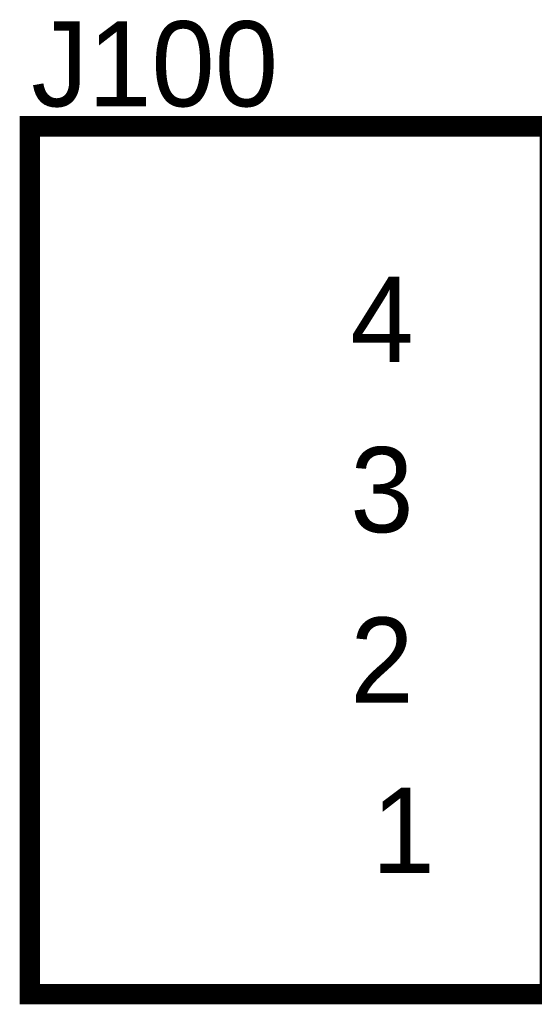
# Model space of a CAD drawing. Header units: inches. Extents: x 0 to 292, y 0 to 193.
# Tile 97 of 256: x 26 to 34, y 147 to 161. Entities that reach past the tile are written whole.
import ezdxf

# ---------------------------------------------------------------- set-up
doc = ezdxf.new("R2010")
doc.units = ezdxf.units.IN
doc.layers.add('Sheet', color=255, linetype='Continuous')

msp = doc.modelspace()

# ---------------------------------------------------------------- linework, layer by layer
at = {"layer": 'Sheet'}
for points in [[(26.478, 159.691, 0.3, 0.3, 0), (34.097, 159.691, 0.3, 0.3, 0), (34.097, 146.982, 0.3, 0.3, 0), (26.478, 146.982, 0.3, 0.3, 0), (26.478, 159.691, 0.3, 0.3, 0)], [(26.478, 159.691, 0.0991, 0.0991, 0), (26.478, 146.982, 0.0991, 0.0991, 0), (34.097, 146.982, 0.0991, 0.0991, 0), (34.097, 159.691, 0.0991, 0.0991, 0), (26.478, 159.691, 0.0991, 0.0991, 0), (26.478, 159.691, 0.0991, 0.0991, 0)]]:
    msp.add_lwpolyline(points, format="xyseb", close=True, dxfattribs=at)

# ---------------------------------------------------------------- texts
for s, height, p in [('J100', 1.2474, (26.498, 159.983)), ('4', 1.247, (31.174, 156.241)), ('3', 1.247, (31.174, 153.746)), ('2', 1.247, (31.174, 151.251)), ('1', 1.247, (31.486, 148.756))]:
    msp.add_text(s, height=height, dxfattribs=at).set_placement(p)

doc.saveas('drawing.dxf')
